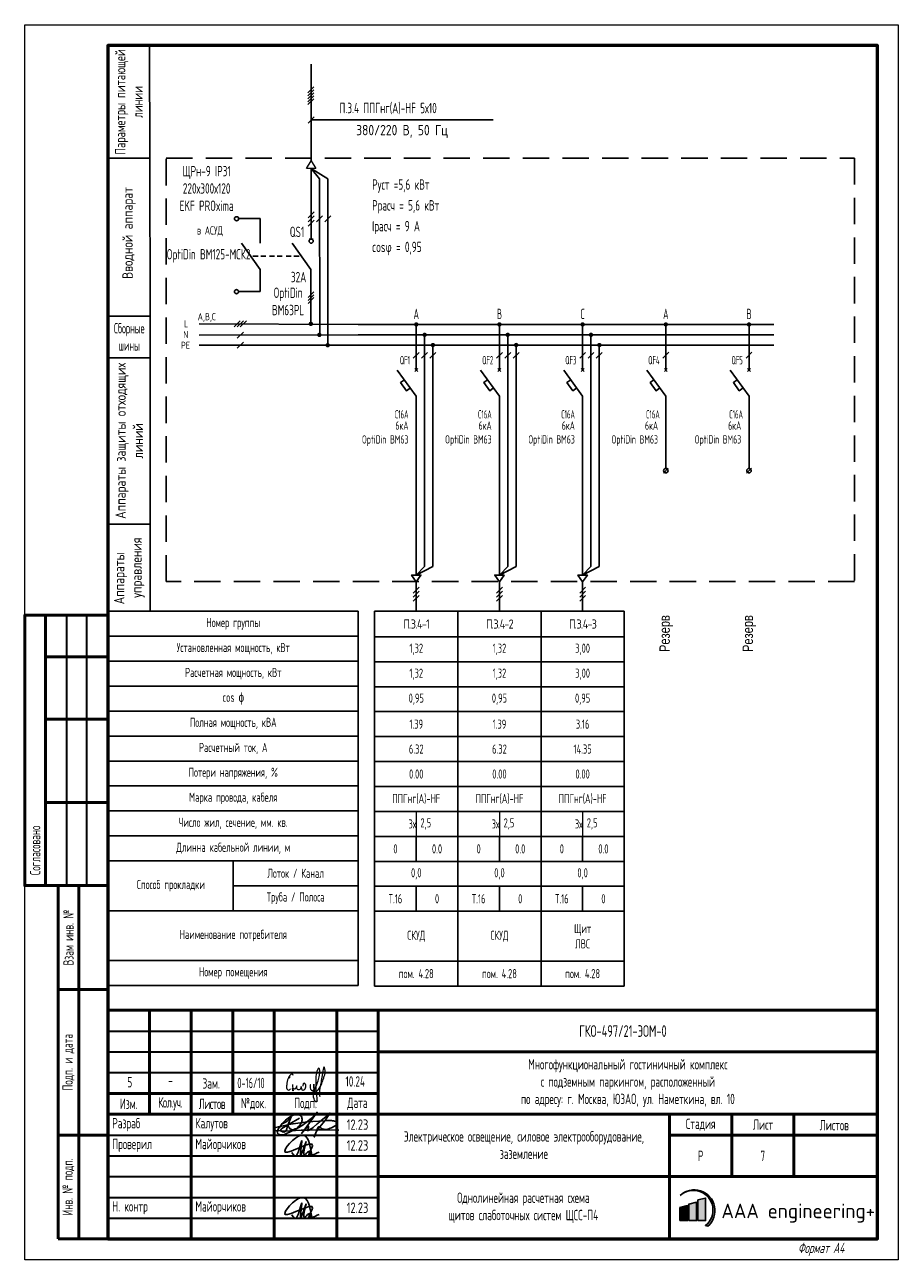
# Model space of a CAD drawing. Header units: millimetres. Extents: x -101899 to 582947, y -77476 to 345289.
# Tile 26 of 100: x 73264 to 94264, y 24942 to 54725. Entities that reach past the tile are written whole.
import ezdxf
from ezdxf.enums import TextEntityAlignment as Align

# ---------------------------------------------------------------- set-up
doc = ezdxf.new("R2010")
doc.units = ezdxf.units.MM
doc.linetypes.add('штриховая2', pattern=[9.525, 6.35, -3.175])
doc.layers.get('Defpoints').update_dxf_attribs({"color": 253})
for name, color, linetype, lineweight in [('$_ЭОМ_Текст', 7, 'Continuous', 9), ('текст', 7, 'Continuous', 20), ('ФОРМАТ', 7, 'Continuous', 18), ('ЭО', 1, 'Continuous', 20)]:
    doc.layers.add(name, color=color, linetype=linetype, lineweight=lineweight)
doc.layers.add('A-____-NOTE-TEXT', color=5, linetype='Continuous', lineweight=5, true_color=0x0000ff)
doc.layers.add('pecat', color=7, linetype='Continuous')
doc.styles.add('$_Electrical_gost', font='cs_gost2304.shx', dxfattribs={"width": 0.8})
doc.styles.add('1-125', font='Fokad_u.shx', dxfattribs={"width": 0.8, "height": 250})
doc.styles.add('Electrical_gost', font='cs_gost2304.shx', dxfattribs={"height": 250})
doc.styles.add('ЕСКД', font='cs_gost2304.shx', dxfattribs={"oblique": 15, "height": 2.5})
doc.styles.add('ЭН', font='GOST_Common.ttf')

# ---------------------------------------------------------------- blocks, each defined once
blk = doc.blocks.new('А.Майорчиков')
at = {"layer": 'pecat', "color": 0, "linetype": 'ByBlock', "lineweight": -2}
for points in [[(9.15, 0.19), (6.53, 5.2), (2.48, 0.9), (9.34, 2.54), (8.41, 0.28), (10.98, 0.93)], [(4.13, 0.87), (4.88, 0.03), (6.46, 3.37), (6.66, 3.84)], [(7.72, 3.61), (6.35, 0.21), (6.57, 3.01), (6.66, 3.84)], [(7.72, 3.61), (7.56, 0.35), (8.6, 1.07), (9.07, 0.08), (9.15, 0.19)]]:
    blk.add_spline(points, degree=3, dxfattribs=at)
blk = doc.blocks.new('Штамп 3')
at = {"true_color": 0x504d51}
h = blk.add_hatch(color=251, dxfattribs=at)
h.dxf.hatch_style = 1
h.paths.add_polyline_path([(137.54, 10.47, -1.033512), (143.66, 3.22), (144.25, 3.04, 1.014927)])
at = {"true_color": 0x139b48}
h = blk.add_hatch(color=114, dxfattribs=at)
h.dxf.hatch_style = 1
h.paths.add_polyline_path([(143.68, 9.85), (141.83, 9.38), (141.83, 4.41), (143.68, 4.41)])
at = {"true_color": 0x504d51}
h = blk.add_hatch(color=251, dxfattribs=at)
h.dxf.hatch_style = 1
h.paths.add_polyline_path([(139.35, 8.01), (137.5, 7.53), (137.5, 4.41), (139.35, 4.41)])
at = {"true_color": 0x4b2401}
h = blk.add_hatch(color=38, dxfattribs=at)
h.dxf.hatch_style = 1
h.paths.add_polyline_path([(141.51, 8.85), (139.66, 8.38), (139.66, 4.41), (141.51, 4.41)])
at = {"linetype": 'ByBlock', "lineweight": 25}
blk.add_line((135, 0), (135, 0), dxfattribs=at)
at = {"color": 5, "ltscale": 100}
for points in [[(43.28, 27.38, 0.103904), (43.61, 26.69, 0.235071), (44.38, 26.28, 0.161521), (45.57, 26.81, 0.128808), (46.54, 27.99, 0.085182), (46.66, 28.82, 0.175378), (46.38, 29.61, 0.191596), (45.16, 29.94, 0.119018), (43.97, 29.48, 0.027118), (42.7, 28.54, 0.092445), (41.23, 26.84, 0.062634), (40.74, 25.89, 0.335684), (40.97, 25.21, 0.174698), (42.44, 25.15), (44.15, 25.89, 0.034647), (46.69, 27.31), (47.64, 28), (48.92, 29.08), (50.31, 30.49), (47.42, 26.46), (46.54, 25.39), (48.03, 27.11, -0.763325), (48.26, 27.01, -0.065177), (48.21, 26.72), (48.01, 26.02, 0.052351), (49.3, 26.83), (50.32, 27.69, 0.026697), (51.22, 28.47), (52.49, 29.48), (53.41, 30.32), (52.14, 28.45), (50.92, 26.96), (50.06, 25.73), (49.59, 24.51), (50.42, 26.7, -0.553862), (51.03, 26.84, 0.092612), (51.49, 26.49, 0.087518), (52.39, 26.36, 0.069253), (53.77, 26.75), (54.45, 27.11, 0.092964), (55.08, 27.61, 0.484334), (54.76, 28.29, 0.050486), (53.71, 28.47, 0.039715), (52.14, 28.45), (49.26, 28.25), (47.98, 28.16), (43.93, 27.58), (40.97, 26.99), (40.04, 26.73, 0.32462), (39.87, 26.35, 0.275801), (40.35, 26.05), (42.4, 25.92), (46.49, 26.17), (48.37, 26.19), (50.82, 26.22), (52.6, 26.25), (55.53, 26.2)], [(41.88, 27.72, 0.186939), (44.01, 29.4, 0.016559), (42.83, 26.04, -0.458633), (41.69, 25.89, -0.463695), (41.8, 26.56), (43.59, 27.58), (46.05, 29.06)]]:
    blk.add_lwpolyline(points, format="xyb", dxfattribs=at)
at = {"color": 251, "true_color": 0x504d51}
blk.add_lwpolyline([(137.54, 10.47, -1.033512), (143.66, 3.22), (144.25, 3.04, 1.014927), (137.54, 10.47)], format="xyb", dxfattribs=at)
at = {"color": 114, "true_color": 0x139b48}
blk.add_lwpolyline([(141.83, 4.41), (143.68, 4.41), (143.68, 9.85), (141.83, 9.38)], close=True, dxfattribs=at)
at = {"color": 251, "true_color": 0x504d51}
blk.add_lwpolyline([(137.5, 4.41), (139.35, 4.41), (139.35, 8.01), (137.5, 7.53)], close=True, dxfattribs=at)
at = {"color": 38, "true_color": 0x4b2401}
blk.add_lwpolyline([(139.66, 4.41), (141.51, 4.41), (141.51, 8.85), (139.66, 8.38)], close=True, dxfattribs=at)
at = {"layer": 'A-____-NOTE-TEXT'}
for points, knots in [([(44.53, 39.28), (44.49, 39.43), (44.4, 39.78), (44.11, 39.68), (43.84, 39.45), (43.63, 39.23), (43.58, 38.99), (43.67, 38.54), (43.83, 38.88), (43.61, 39.2), (43.45, 39.01), (43.3, 38.55), (43.18, 38.23), (43.08, 37.93), (43.03, 37.52), (42.98, 37.09), (42.91, 36.62), (42.96, 36.22), (43.17, 35.89), (43.48, 35.7), (43.74, 35.95), (43.88, 36.08)], [0, 0, 0, 0, 0.00156145, 0.00237391, 0.00318637, 0.00426225, 0.00533812, 0.00576408, 0.00720477, 0.00786618, 0.00889718, 0.00992817, 0.01103358, 0.01213898, 0.01353242, 0.01492586, 0.01652142, 0.01811698, 0.01894265, 0.01976832, 0.02164005, 0.02164005, 0.02164005, 0.02164005]), ([(48.75, 37.09), (48.7, 37.05), (48.57, 36.95), (48.63, 36.52), (48.59, 36.03), (49.14, 35.51), (49.57, 35.95), (49.51, 36.46), (49.47, 37.89), (49.46, 36.19), (49.63, 35.67), (49.68, 35.38), (49.27, 35.28), (50.23, 36.8), (50.37, 37.75), (50.97, 39.29), (50.92, 41.89), (49.94, 39.75), (50.01, 38.17), (49.88, 35.84), (50.17, 34.09), (50.27, 33.12), (49.99, 32.66), (49.36, 34.06), (49.38, 34.61), (49.34, 35.4), (50.05, 35.34), (50.78, 36.08), (51.39, 37.28), (51.82, 38.53), (52.18, 39.71), (52.33, 40.51), (51.91, 41.77), (51.4, 38.97), (51.25, 37.73), (50.74, 35.55), (50.86, 34.63), (50.91, 34.28)], [0, 0, 0, 0, 0.171393, 0.462094, 1.155737, 1.720369, 2.134476, 2.581555, 3.413728, 4.727463, 4.955197, 5.268252, 5.386123, 5.974734, 8.275816, 9.709852, 11.379458, 12.738559, 14.08585, 16.758326, 19.400492, 19.4584, 19.701898, 20.658885, 22.005926, 22.211787, 22.746414, 23.520346, 25.302356, 26.708962, 27.532365, 28.93512, 29.430518, 30.452004, 33.845551, 35.598043, 36.6598, 36.6598, 36.6598, 36.6598]), ([(44.33, 37.12), (44.34, 36.99), (44.39, 36.61), (44.46, 36.08), (44.5, 35.72), (44.52, 35.51), (44.45, 35.73), (44.39, 36.07), (44.41, 36.29), (44.58, 36.24), (44.82, 36.11), (45.03, 36.08), (45.22, 36.26), (45.35, 36.56), (45.44, 36.91), (45.38, 36.75), (45.33, 36.42), (45.33, 36.24), (45.46, 36.06), (45.66, 35.94), (45.87, 35.9), (46.09, 35.95), (46.27, 36.07), (46.39, 36.24), (46.45, 36.44), (46.49, 36.8), (46.47, 36.56), (46.49, 36.24), (46.53, 36.04), (46.62, 35.87), (46.81, 35.79), (47.06, 35.82), (47.27, 35.92), (47.4, 36.07), (47.48, 36.24), (47.53, 36.42), (47.56, 36.6), (47.58, 36.79), (47.57, 36.99), (47.51, 37.17), (47.4, 37.33), (47.22, 37.47), (47, 37.39), (46.85, 37.11), (46.88, 36.89), (46.89, 36.76)], [0, 0, 0, 0, 0.00129405, 0.00258809, 0.00323512, 0.00420565, 0.00547717, 0.00607914, 0.0066811, 0.00758406, 0.00823518, 0.00880474, 0.0093743, 0.01024675, 0.01089139, 0.01218066, 0.01264098, 0.01336454, 0.01415422, 0.01479727, 0.01544031, 0.01613694, 0.01683356, 0.01735602, 0.01787849, 0.01835135, 0.01966146, 0.0200997, 0.02060927, 0.02137362, 0.02213797, 0.02294275, 0.02354633, 0.0242984, 0.02484929, 0.02540017, 0.02595105, 0.02656826, 0.02718548, 0.0278027, 0.02841992, 0.02901094, 0.02976194, 0.0305756, 0.03182741, 0.03182741, 0.03182741, 0.03182741])]:
    blk.add_open_spline(points, degree=3, knots=knots, dxfattribs=at)
at = {"layer": 'ФОРМАТ', "lineweight": 50}
for p, q in [((10, 55), (10, 30)), ((20, 0), (20, 55)), ((30, 55), (30, 30)), ((40, 0), (40, 55)), ((55, 55), (55, 0)), ((65, 0), (65, 55)), ((65, 45), (185, 45)), ((0, 35), (65, 35)), ((0, 30), (185, 30)), ((135, 30), (135, 0)), ((150, 15), (150, 30)), ((164.88, 30), (164.88, 15)), ((135, 25), (185, 25)), ((65, 15), (185, 15))]:
    blk.add_line(p, q, dxfattribs=at)
at = {"layer": 'ФОРМАТ', "lineweight": 30}
for p, q in [((0, 50), (65, 50)), ((0, 45), (65, 45)), ((0, 40), (65, 40)), ((0, 25), (65, 25)), ((0, 20), (65, 20)), ((0, 15), (65, 15)), ((0, 10), (65, 10)), ((0, 5), (65, 5))]:
    blk.add_line(p, q, dxfattribs=at)
at = {"layer": 'ФОРМАТ', "lineweight": 15}
blk.add_line((150, 30), (135, 30), dxfattribs=at)
at = {"layer": 'ФОРМАТ', "lineweight": 50}
blk.add_lwpolyline([(185, 0), (0, 0), (0, 55), (185, 55)], close=True, dxfattribs=at)
at = {"color": 5, "ltscale": 100, "xscale": 0.96, "yscale": 0.96, "zscale": 0.96}
for p in [(40.23, 20), (40.23, 5)]:
    blk.add_blockref('А.Майорчиков', p, dxfattribs=at)
at = {"insert": (147.49, 8.5), "char_height": 3.5, "attachment_point": 1, "style": 'ЭН'}
blk.add_mtext('AAA engineering+', dxfattribs=at)
at = {"layer": 'текст', "char_height": 2.5, "style": '$_Electrical_gost'}
for s, insert, width, attachment_point in [('{\\H1.125x;ГКО-497/21-ЭОМ-0}', (113.3, 50), 34.3745, 4), ('Многофункциональный гостиничный комплекс\\Pс подземным паркингом, расположенный\\Pпо адресу: г. Москва, ЮЗАО, ул. Наметкина, вл. 10', (125, 37.5), 109.4637, 5), ('Зам.', (22.74, 37.41), 5.9535, 4), ('{\\W0.7;0-16/10}', (31.1, 37.51), 7.9811, 4), ('-', (14.48, 39.38), 2.8011, 1), ('Изм.', (5, 32.5), 10, 5), ('{\\T0.9;Кол.уч.}', (15, 32.5), 10, 5), ('{\\T0.9;Листов}', (25, 32.5), 10, 5), ('№док.', (35, 32.5), 10, 5), ('Подп.', (47.5, 32.5), 15, 5), ('Дата', (60, 32.5), 10, 5), (' Разраб', (0, 27.5), 20, 4), (' Калутов', (20, 27.5), 20, 4), ('{\\W0.9;12.23}', (60, 27.5), 10, 5), ('Стадия', (142.5, 27.5), 15, 5), ('Лист', (157.5, 27.5), 15, 5), ('Листов', (174.63, 27.37), 20, 5), (' Проверил', (0, 22.5), 20, 4), ('Электрическое освещение, силовое электрооборудование,\\Pзаземление', (100, 22.58), 70, 5), (' Майорчиков', (20, 22.5), 20, 4), ('{\\W0.9;12.23}', (60, 22.5), 10, 5), ('Р', (142.5, 20), 15, 5), (' Н. контр', (0, 7.5), 20, 4), (' Майорчиков', (20, 7.5), 20, 4), ('{\\W0.9;12.23}', (60, 7.5), 10, 5)]:
    blk.add_mtext(s, dxfattribs=dict(at, insert=insert, width=width, attachment_point=attachment_point))
at = {"layer": 'текст', "char_height": 2.5, "attachment_point": 1, "style": '$_Electrical_gost'}
for s, width, insert in [('\\pxsm1.5;5', 2.5, (4.66, 38.96)), ('\\pxsm1.5;10.24', 5.8481, (57.1, 39.14))]:
    blk.add_mtext_dynamic_manual_height_columns(s, width=width, gutter_width=1000, heights=[0], dxfattribs=dict(at, insert=insert))
blk = doc.blocks.new('*U362')
for points in [[(48.13, 69.13, 1), (49.19, 69.13, 1)], [(50.18, 66.48, 1), (51.24, 66.48, 1)], [(52.18, 63.99, 1), (53.24, 63.99, 1)]]:
    blk.add_hatch(color=256).paths.add_polyline_path(points)
for p, q in [((47.96, 124.69), (49.38, 126.1)), ((47.96, 123.98), (49.38, 125.39)), ((47.96, 123.27), (49.38, 124.69)), ((47.96, 122.56), (49.38, 123.98)), ((47.96, 121.86), (49.38, 123.27)), ((47.99, 117.42), (49.47, 118.91)), ((48.73, 118.16), (92.52, 118.16)), ((50.73, 104.04), (48.73, 106.48)), ((48.73, 106.48), (52.73, 104.04)), ((50.79, 66.47), (50.73, 104.04)), ((52.73, 104.04), (52.71, 63.99)), ((48.03, 94.66), (49.44, 96.08)), ((48.03, 93.66), (49.44, 95.08)), ((48.03, 92.66), (49.44, 94.08)), ((50.03, 93.66), (51.44, 95.08)), ((52.03, 93.66), (53.44, 95.08)), ((48.23, 89.53), (49.23, 89.53)), ((48.69, 82.23), (44.13, 88.52)), ((48.64, 69.03), (48.69, 82.23)), ((47.98, 75.43), (49.39, 76.84)), ((47.98, 74.72), (49.39, 76.14)), ((47.98, 74.01), (49.39, 75.43)), ((30.22, 68.39), (31.7, 69.87)), ((30.96, 68.39), (32.45, 69.87)), ((31.7, 68.39), (33.19, 69.87)), ((30.96, 65.68), (32.45, 67.17)), ((30.96, 63.26), (32.45, 64.75))]:
    blk.add_line(p, q)
at = {"ltscale": 400}
for p, q in [((21.81, 69.13), (60, 68.99)), ((21.81, 66.43), (60, 66.49)), ((21.81, 64.01), (60, 63.99))]:
    blk.add_line(p, q, dxfattribs=at)
for points in [[(9.88, 135.99), (-0.12, 135.99), (-0.06, 108.99), (9.94, 108.99)], [(9.94, 108.99), (-0.06, 108.99), (0, 70.99), (10, 70.99)], [(10, 70.99), (0, 70.99), (0, 60.99), (10, 60.99)], [(10, 60.99), (0, 60.99), (0, 20.99), (10, 20.99)], [(10, 20.99), (0, 20.99), (0, 0), (10, 0)]]:
    blk.add_lwpolyline(points, close=True)
for points in [[(48.73, 108.36), (48.77, 131.6)], [(48.73, 106.48), (48.73, 89.53)]]:
    blk.add_lwpolyline(points)
blk.add_circle((48.73, 89.03), 0.5)
at = {"layer": 'ЭО', "color": 7, "lineweight": 20}
for p, q in [((47.65, 106.48), (48.73, 108.36)), ((48.73, 108.36), (49.82, 106.48)), ((49.82, 106.48), (47.65, 106.48))]:
    blk.add_line(p, q, dxfattribs=at)
at = {"style": 'ЕСКД'}
blk.add_text('380/220 В, 50 Гц', height=2.5, dxfattribs=at).set_placement((81.61, 113.73), align=Align.BOTTOM_RIGHT)
for s, p in [('А,В,С', (21.43, 70)), ('L', (18.15, 68.31)), ('N', (17.97, 65.71)), ('РЕ', (17.41, 63.13))]:
    blk.add_text(s, height=1.71, dxfattribs=at).set_placement(p)
at = {"char_height": 2.5, "attachment_point": 5, "rotation": 90, "style": 'Electrical_gost'}
for s, insert, width in [('{\\W0.9;Параметры питающей линии}', (4.91, 122.49), 27.0004), ('Вводной аппарат', (4.94, 90.99), 40.0004), ('Аппараты защиты отходящих линий', (5, 40.99), 40), ('Аппараты     управления', (5, 10.49), 20.9858)]:
    blk.add_mtext(s, dxfattribs=dict(at, insert=insert, width=width))
at = {"insert": (5, 65.99), "char_height": 2.5, "width": 10, "attachment_point": 5, "style": 'Electrical_gost'}
blk.add_mtext('{\\W0.6;Сборные шины}', dxfattribs=at)
at = {"style": 'Electrical_gost', "width": 0.8, "flags": 8}
for tag, p in [('ПАРАМЕТРЫ_ПИТАЮЩЕГО_КАБЕЛЯ', (55.52, 119.03)), ('НАИМЕНОВАНИЕ_ЩИТА', (18.8, 100)), ('УСТАНОВЛЕННАЯ_МОЩНОСТЬ', (63.39, 100.63)), ('РАСЧЕТНАЯ_МОЩНОСТЬ', (63.39, 95.63)), ('IP_ЩИТА', (18.8, 95)), ('РАСЧЕТНЫЙ_ТОК', (63.39, 90.63)), ('COSΦ', (63.39, 85.63))]:
    blk.add_attdef(tag, text='', height=2.5, dxfattribs=at).set_placement(p, align=Align.BOTTOM_LEFT)
for tag, p in [('QS', (46.87, 91.89)), ('QS_ТОК', (46.82, 79.77)), ('QS_МАРКА', (46.82, 73.77))]:
    blk.add_attdef(tag, text='', height=2.5, dxfattribs=at).set_placement(p, align=Align.MIDDLE_RIGHT)
blk = doc.blocks.new('*T209')
at = {"color": 0, "linetype": 'ByBlock', "lineweight": -2, "transparency": 16777216}
for p, q in [((0, 0), (6000, 0)), ((0, 0), (0, -9000)), ((6000, 0), (6000, -9000)), ((0, -600), (6000, -600)), ((0, -1200), (6000, -1200)), ((0, -1800), (6000, -1800)), ((0, -2400), (6000, -2400)), ((0, -3000), (6000, -3000)), ((0, -3600), (6000, -3600)), ((0, -4200), (6000, -4200)), ((0, -4800), (6000, -4800)), ((0, -5400), (6000, -5400)), ((0, -6000), (6000, -6000)), ((3000, -6000), (3000, -7200)), ((3000, -6600), (6000, -6600)), ((0, -7200), (6000, -7200)), ((0, -8400), (6000, -8400)), ((0, -9000), (6000, -9000))]:
    blk.add_line(p, q, dxfattribs=at)
at = {"color": 0, "transparency": 16777216, "char_height": 220, "attachment_point": 5, "style": '$_Electrical_gost'}
for s, insert, width in [('Номер группы', (3000, -300), 6000), ('Установленная мощность, кВт', (3000, -900), 5900), ('Расчетная мощность, кВт', (3000, -1500), 5900), ('cos {\\fISOCPEUR|b0|i0|c204|p34;ɸ}', (3000, -2100), 5900), ('Полная мощность, кВА', (3000, -2700), 5900), ('Расчетный ток, А', (3000, -3300), 5900), ('Потери напряжения, %', (3000, -3900), 5900), ('Марка провода, кабеля', (3000, -4500), 5900), ('Число жил, сечение, мм. кв.', (3000, -5100), 5900), ('Длинна кабельной линии, м', (3000, -5700), 5900), ('Лоток / Канал', (4500, -6300), 2900), ('Способ прокладки', (1500, -6600), 2900), ('Труба / Полоса', (4500, -6900), 2900), ('Наименование потребителя', (3000, -7800), 5900), ('Номер помещения', (3000, -8700), 5900)]:
    blk.add_mtext(s, dxfattribs=dict(at, insert=insert, width=width))
blk = doc.blocks.new('*U352')
at = {"layer": 'ФОРМАТ', "lineweight": 50}
for p, q in [((5, 155), (5, 90)), ((5, 145), (20, 145)), ((5, 130), (20, 130)), ((5, 110), (20, 110)), ((8, 65), (8, 90)), ((13, 5), (13, 90)), ((8, 30), (8, 65)), ((8, 65), (20, 65)), ((8, 5), (8, 30)), ((8, 30), (20, 30)), ((20, 5), (8, 5))]:
    blk.add_line(p, q, dxfattribs=at)
at = {"layer": 'ФОРМАТ', "lineweight": 35}
for p, q in [((10, 155), (10, 90)), ((14.84, 155), (14.84, 90)), ((8, 90), (20, 90)), ((8, 90), (20, 90))]:
    blk.add_line(p, q, dxfattribs=at)
at = {"layer": 'ФОРМАТ'}
blk.add_lwpolyline([(0, 297), (210, 297), (210, 0), (0, 0)], close=True, dxfattribs=at)
at = {"layer": 'ФОРМАТ', "lineweight": 53}
blk.add_lwpolyline([(20, 5), (205, 5), (205, 292), (20, 292)], close=True, dxfattribs=at)
at = {"layer": 'ФОРМАТ', "lineweight": 50}
blk.add_lwpolyline([(20, 90), (0, 90), (0, 155), (20, 155)], dxfattribs=at)
at = {"layer": 'ФОРМАТ', "lineweight": 15, "char_height": 2.5, "rotation": 90, "style": '$_Electrical_gost'}
for s, insert, width, attachment_point in [('\\pxl1,t1;Согласовано', (2.5, 90), 65, 4), ('Взам инв. №', (10.5, 77.5), 25, 5), ('Подп. и дата', (10.5, 47.5), 35, 5), ('Инв. № подп.', (10.5, 17.5), 25, 5)]:
    blk.add_mtext(s, dxfattribs=dict(at, insert=insert, width=width, attachment_point=attachment_point))
at = {"layer": 'ФОРМАТ', "lineweight": 15, "insert": (180.87, 2.5), "char_height": 2.5, "width": 24.296, "attachment_point": 4, "style": '$_Electrical_gost'}
blk.add_mtext('\\pi5;{\\Q15;Формат А4}', dxfattribs=at)
blk = doc.blocks.new('*T210')
at = {"color": 0, "linetype": 'ByBlock', "lineweight": -2, "transparency": 16777216}
for p, q in [((0, 0), (2000, 0)), ((0, 0), (0, -9013)), ((2000, 0), (2000, -9013)), ((0, -613), (2000, -613)), ((0, -1213), (2000, -1213)), ((0, -1813), (2000, -1813)), ((0, -2413), (2000, -2413)), ((0, -3013), (2000, -3013)), ((0, -3613), (2000, -3613)), ((0, -4213), (2000, -4213)), ((0, -4813), (2000, -4813)), ((0, -5413), (2000, -5413)), ((1000, -5413), (1000, -6013)), ((0, -6013), (2000, -6013)), ((0, -6613), (2000, -6613)), ((1000, -6613), (1000, -7213)), ((0, -7213), (2000, -7213)), ((0, -8413), (2000, -8413)), ((0, -9013), (2000, -9013))]:
    blk.add_line(p, q, dxfattribs=at)
at = {"layer": 'Defpoints', "color": 8, "linetype": 'ByBlock', "lineweight": 0, "transparency": 16777216}
blk.add_line((1000, -4813), (1000, -5413), dxfattribs=at)
at = {"color": 0, "transparency": 16777216, "char_height": 220, "style": '$_Electrical_gost'}
for s, insert, width, attachment_point in [('{\\W1;\\T0.75;П.3.4-1}', (1000, -306), 2000, 5), ('1,32', (1000, -913), 1900, 5), ('1,32', (1000, -1513), 1900, 5), ('0,95', (1000, -2113), 1999, 5), ('1.39', (1000, -2713), 1999, 5), ('6.32', (1000, -3313), 1999, 5), ('0.00', (1000, -3913), 1999, 5), ('ППГнг(А)-HF', (1000, -4513), 1900, 5), ('3х', (999, -5113), 998, 6), ('2,5', (1100, -5113), 800, 4), ('0', (500, -5713), 999, 5), ('0.0', (1500, -5713), 999, 5), ('0,0', (1000, -6313), 1999, 5), ('Т.16', (500, -6913), 999, 5), ('0', (1500, -6913), 999, 5), ('СКУД', (1000, -7813), 1900, 5), ('пом. 4.28', (1000, -8713), 1900, 5)]:
    blk.add_mtext(s, dxfattribs=dict(at, insert=insert, width=width, attachment_point=attachment_point))
blk = doc.blocks.new('*U354')
for points in [[(13.47, 68.99, 1), (14.53, 68.99, 1)], [(15.47, 66.49, 1), (16.53, 66.49, 1)], [(17.49, 64.04, 1), (18.55, 64.04, 1)]]:
    blk.add_hatch(color=256).paths.add_polyline_path(points)
at = {"ltscale": 400}
for p, q in [((0, 68.99), (20, 68.99)), ((0, 66.49), (20, 66.49)), ((0, 63.99), (20, 63.99))]:
    blk.add_line(p, q, dxfattribs=at)
for p, q in [((13.65, 57.67), (14.35, 58.38)), ((13.65, 58.38), (14.35, 57.67)), ((14, 31), (14, 38.3)), ((14, 17.1), (14, 31)), ((14, 17.1), (14, 8.7)), ((14, 0), (14, 7.11))]:
    blk.add_line(p, q)
for points in [[(14, 58.03), (14, 68.99)], [(16, 66.49), (16, 10.81), (14, 8.7), (18, 10.81), (18, 63.99)], [(13.29, 60.87), (14.71, 62.28)], [(15.29, 60.87), (16.71, 62.28)], [(17.29, 60.87), (18.71, 62.28)], [(14, 38.3), (14, 51.74), (9.45, 58.03)], [(12.58, 53.71), (11.65, 53.04), (10.24, 55.02), (11.15, 55.68)], [(14, 8.7), (12.87, 8.7), (14, 7.11)], [(14, 8.7), (15.13, 8.7), (14, 7.11)], [(13.29, 4.4), (14.71, 5.82)], [(13.29, 3.4), (14.71, 4.82)], [(13.29, 2.4), (14.71, 3.82)]]:
    blk.add_lwpolyline(points)
at = {"style": 'Electrical_gost', "width": 0.6, "flags": 8}
blk.add_attdef('ФАЗА', text='', height=2.5, dxfattribs=at).set_placement((14, 69.51), align=Align.BOTTOM_CENTER)
for tag, p in [('QF', (12.5, 60.39)), ('ХАРАКТЕРИСТИКА_И_ТОК', (12.14, 47.37)), ('ОТКЛЮЧАЮЩАЯ_СПОСОБНОСТЬ', (12.14, 43.87)), ('МАРКА', (12.14, 40.37))]:
    blk.add_attdef(tag, text='', height=2, dxfattribs=at).set_placement(p, align=Align.MIDDLE_RIGHT)
blk = doc.blocks.new('*T211')
at = {"color": 0, "linetype": 'ByBlock', "lineweight": -2, "transparency": 16777216}
for p, q in [((0, 0), (2000, 0)), ((0, 0), (0, -9013)), ((2000, 0), (2000, -9013)), ((0, -613), (2000, -613)), ((0, -1213), (2000, -1213)), ((0, -1813), (2000, -1813)), ((0, -2413), (2000, -2413)), ((0, -3013), (2000, -3013)), ((0, -3613), (2000, -3613)), ((0, -4213), (2000, -4213)), ((0, -4813), (2000, -4813)), ((0, -5413), (2000, -5413)), ((1000, -5413), (1000, -6013)), ((0, -6013), (2000, -6013)), ((0, -6613), (2000, -6613)), ((1000, -6613), (1000, -7213)), ((0, -7213), (2000, -7213)), ((0, -8413), (2000, -8413)), ((0, -9013), (2000, -9013))]:
    blk.add_line(p, q, dxfattribs=at)
at = {"layer": 'Defpoints', "color": 8, "linetype": 'ByBlock', "lineweight": 0, "transparency": 16777216}
blk.add_line((1000, -4813), (1000, -5413), dxfattribs=at)
at = {"color": 0, "transparency": 16777216, "char_height": 220, "style": '$_Electrical_gost'}
for s, insert, width, attachment_point in [('{\\W1;\\T0.75;П.3.4-3}', (1000, -306), 2000, 5), ('3,00', (1000, -913), 1900, 5), ('3,00', (1000, -1513), 1900, 5), ('0,95', (1000, -2113), 1999, 5), ('3.16', (1000, -2713), 1999, 5), ('14.35', (1000, -3313), 1999, 5), ('0.00', (1000, -3913), 1999, 5), ('ППГнг(А)-HF', (1000, -4513), 1900, 5), ('3х', (999, -5113), 998, 6), ('2,5', (1100, -5113), 800, 4), ('0', (500, -5713), 999, 5), ('0.0', (1500, -5713), 999, 5), ('0,0', (1000, -6313), 1999, 5), ('Т.16', (500, -6913), 999, 5), ('0', (1500, -6913), 999, 5), ('Щит\\PЛВС', (1000, -7813), 1900, 5), ('пом. 4.28', (1000, -8713), 1900, 5)]:
    blk.add_mtext(s, dxfattribs=dict(at, insert=insert, width=width, attachment_point=attachment_point))
blk = doc.blocks.new('*T212')
at = {"color": 0, "linetype": 'ByBlock', "lineweight": -2, "transparency": 16777216}
for p, q in [((0, 0), (2000, 0)), ((0, 0), (0, -9013)), ((2000, 0), (2000, -9013)), ((0, -613), (2000, -613)), ((0, -1213), (2000, -1213)), ((0, -1813), (2000, -1813)), ((0, -2413), (2000, -2413)), ((0, -3013), (2000, -3013)), ((0, -3613), (2000, -3613)), ((0, -4213), (2000, -4213)), ((0, -4813), (2000, -4813)), ((0, -5413), (2000, -5413)), ((1000, -5413), (1000, -6013)), ((0, -6013), (2000, -6013)), ((0, -6613), (2000, -6613)), ((1000, -6613), (1000, -7213)), ((0, -7213), (2000, -7213)), ((0, -8413), (2000, -8413)), ((0, -9013), (2000, -9013))]:
    blk.add_line(p, q, dxfattribs=at)
at = {"layer": 'Defpoints', "color": 8, "linetype": 'ByBlock', "lineweight": 0, "transparency": 16777216}
blk.add_line((1000, -4813), (1000, -5413), dxfattribs=at)
at = {"color": 0, "transparency": 16777216, "char_height": 220, "style": '$_Electrical_gost'}
for s, insert, width, attachment_point in [('{\\W1;\\T0.75;П.3.4-2}', (1000, -306), 2000, 5), ('1,32', (1000, -913), 1900, 5), ('1,32', (1000, -1513), 1900, 5), ('0,95', (1000, -2113), 1999, 5), ('1.39', (1000, -2713), 1999, 5), ('6.32', (1000, -3313), 1999, 5), ('0.00', (1000, -3913), 1999, 5), ('ППГнг(А)-HF', (1000, -4513), 1900, 5), ('3х', (999, -5113), 998, 6), ('2,5', (1100, -5113), 800, 4), ('0', (500, -5713), 999, 5), ('0.0', (1500, -5713), 999, 5), ('0,0', (1000, -6313), 1999, 5), ('Т.16', (500, -6913), 999, 5), ('0', (1500, -6913), 999, 5), ('СКУД', (1000, -7813), 1900, 5), ('пом. 4.28', (1000, -8713), 1900, 5)]:
    blk.add_mtext(s, dxfattribs=dict(at, insert=insert, width=width, attachment_point=attachment_point))

msp = doc.modelspace()

# ---------------------------------------------------------------- hatches: boundary and pattern name
for points in [[(88623.3, 47518.3, 1), (88729.1, 47518.3, 1)], [(90623.3, 47518.3, 1), (90729.1, 47518.3, 1)]]:
    msp.add_hatch(color=256).paths.add_polyline_path(points)

# ---------------------------------------------------------------- linework, layer by layer
at = {"ltscale": 400}
for p, q in [((87276.2, 47518.3), (89276.2, 47518.3)), ((89276.2, 47518.3), (91276.2, 47518.3)), ((87276.2, 47268.3), (89276.2, 47268.3)), ((89276.2, 47268.3), (91276.2, 47268.3)), ((87276.2, 47018.3), (89276.2, 47018.3)), ((89276.2, 47018.3), (91276.2, 47018.3))]:
    msp.add_line(p, q, dxfattribs=at)
for p, q in [((88640.9, 46387.1), (88711.6, 46457.8)), ((88640.9, 46457.8), (88711.6, 46387.1)), ((90640.9, 46387.1), (90711.6, 46457.8)), ((90640.9, 46457.8), (90711.6, 46387.1)), ((88676.2, 44057.9), (88676.2, 44449.5)), ((90676.2, 44057.9), (90676.2, 44449.5))]:
    msp.add_line(p, q)
at = {"linetype": 'штриховая2', "ltscale": 100}
msp.add_lwpolyline([(76665.1, 51518.3), (93212.7, 51518.3), (93212.7, 41337.5), (76665.1, 41337.5)], close=True, dxfattribs=at)
for points in [[(78404.8, 50062.9), (78925.4, 50062.9)], [(78925.4, 50062.9), (78927, 49471.3)], [(78471.3, 49471.3), (78926.6, 48842.6), (78926.6, 48307.1)], [(78873.7, 49156.9), (78750.4, 49156.9)], [(79060.4, 49156.9), (78937.1, 49156.9)], [(79268.3, 49156.9), (79145.1, 49156.9)], [(79455, 49156.9), (79331.7, 49156.9)], [(79672.4, 49156.9), (79549.2, 49156.9)], [(79859.1, 49156.9), (79735.9, 49156.9)], [(78404.6, 48307.1), (78926.6, 48307.1)], [(88676.2, 46422.5), (88676.2, 47518.3)], [(90676.2, 46422.5), (90676.2, 47518.3)], [(88605.5, 46706.4), (88746.9, 46847.8)], [(90605.5, 46706.4), (90746.9, 46847.8)], [(88676.2, 44449.5), (88676.2, 45793.8), (88220.9, 46422.5)], [(88534, 45990.3), (88441.2, 45924), (88300.2, 46121.3), (88391.3, 46187.3)], [(90676.2, 44449.5), (90676.2, 45793.8), (90220.9, 46422.5)], [(90534, 45990.3), (90441.2, 45924), (90300.2, 46121.3), (90391.3, 46187.3)], [(88734.4, 44061.7), (88618.1, 43945.3)], [(90734.4, 44061.7), (90618.1, 43945.3)]]:
    msp.add_lwpolyline(points)
for centre, radius in [((78355.1, 50060.1), 49.8), ((78354.8, 48307.1), 49.8), ((88676.2, 44003.5), 54.5), ((90676.2, 44003.5), 54.5)]:
    msp.add_circle(centre, radius)
at = {"layer": 'ЭО', "color": 7, "lineweight": 20}
for p, q in [((80040.8, 51267.8), (80149.2, 51455.5)), ((80257.6, 51267.8), (80040.8, 51267.8)), ((80149.2, 51455.5), (80257.6, 51267.8))]:
    msp.add_line(p, q, dxfattribs=at)

# ---------------------------------------------------------------- block references
at = {"xscale": 100, "yscale": 100, "zscale": 100}
for name, p in [('*U352', (73263.8, 25025.2)), ('Штамп 3', (75263.8, 25525.2))]:
    msp.add_blockref(name, p, dxfattribs=at)
ref = msp.add_blockref('*U362', (75275.9, 40619.7), dxfattribs=dict(xscale=100, yscale=100, zscale=100))
ref.add_attrib('УСТАНОВЛЕННАЯ_МОЩНОСТЬ', 'Руст =5,6 кВт', dxfattribs={"height": 250, "style": 'Electrical_gost', "width": 0.8}).set_placement((81614.7, 50682.5), align=Align.BOTTOM_LEFT)
ref.add_attrib('РАСЧЕТНАЯ_МОЩНОСТЬ', 'Ррасч = 5,6 кВт', dxfattribs={"height": 250, "style": 'Electrical_gost', "width": 0.8}).set_placement((81614.7, 50182.5), align=Align.BOTTOM_LEFT)
ref.add_attrib('РАСЧЕТНЫЙ_ТОК', 'Iрасч = 9 А', dxfattribs={"height": 250, "style": 'Electrical_gost', "width": 0.8}).set_placement((81614.7, 49682.5), align=Align.BOTTOM_LEFT)
ref.add_attrib('COSΦ', 'cosφ = 0,95', dxfattribs={"height": 250, "style": 'Electrical_gost', "width": 0.8}).set_placement((81614.7, 49182.5), align=Align.BOTTOM_LEFT)
ref.add_attrib('ПАРАМЕТРЫ_ПИТАЮЩЕГО_КАБЕЛЯ', 'П.3.4 ППГнг(А)-HF 5х10', dxfattribs={"height": 250, "style": 'Electrical_gost', "width": 0.8}).set_placement((80828.1, 52522.9), align=Align.BOTTOM_LEFT)
ref = msp.add_blockref('*U354', (81276, 40619.7), dxfattribs=dict(xscale=100, yscale=100, zscale=100))
ref.add_attrib('QF', 'QF1', dxfattribs={"height": 200, "style": 'Electrical_gost', "width": 0.6}).set_placement((82526.3, 46659.1), align=Align.MIDDLE_RIGHT)
ref.add_attrib('ХАРАКТЕРИСТИКА_И_ТОК', 'С16А', dxfattribs={"height": 200, "style": 'Electrical_gost', "width": 0.6}).set_placement((82489.5, 45356.7), align=Align.MIDDLE_RIGHT)
ref.add_attrib('ФАЗА', 'А', dxfattribs={"height": 250, "style": 'Electrical_gost', "width": 0.6}).set_placement((82676, 47570.7), align=Align.BOTTOM_CENTER)
ref = msp.add_blockref('*U354', (83276.1, 40619.7), dxfattribs=dict(xscale=100, yscale=100, zscale=100))
ref.add_attrib('QF', 'QF2', dxfattribs={"height": 200, "style": 'Electrical_gost', "width": 0.6}).set_placement((84526.4, 46659.1), align=Align.MIDDLE_RIGHT)
ref.add_attrib('ХАРАКТЕРИСТИКА_И_ТОК', 'С16А', dxfattribs={"height": 200, "style": 'Electrical_gost', "width": 0.6}).set_placement((84489.6, 45356.7), align=Align.MIDDLE_RIGHT)
ref.add_attrib('ФАЗА', 'В', dxfattribs={"height": 250, "style": 'Electrical_gost', "width": 0.6}).set_placement((84676.1, 47570.7), align=Align.BOTTOM_CENTER)
ref = msp.add_blockref('*U354', (85276.2, 40619.7), dxfattribs=dict(xscale=100, yscale=100, zscale=100))
ref.add_attrib('QF', 'QF3', dxfattribs={"height": 200, "style": 'Electrical_gost', "width": 0.6}).set_placement((86526.5, 46659.1), align=Align.MIDDLE_RIGHT)
ref.add_attrib('ХАРАКТЕРИСТИКА_И_ТОК', 'С16А', dxfattribs={"height": 200, "style": 'Electrical_gost', "width": 0.6}).set_placement((86489.7, 45356.7), align=Align.MIDDLE_RIGHT)
ref.add_attrib('ФАЗА', 'С', dxfattribs={"height": 250, "style": 'Electrical_gost', "width": 0.6}).set_placement((86676.2, 47570.7), align=Align.BOTTOM_CENTER)
for name, p in [('*T209', (75275.9, 40619.7)), ('*T210', (81676, 40619.7)), ('*T212', (83676.1, 40619.7)), ('*T211', (85676, 40619.7))]:
    msp.add_blockref(name, p)

# ---------------------------------------------------------------- texts
at = {"layer": '$_ЭОМ_Текст', "char_height": 250, "attachment_point": 1, "rotation": 90, "style": '1-125'}
for insert in [(88521.5, 39639.7), (90521.5, 39639.7)]:
    msp.add_mtext('Резерв', dxfattribs=dict(at, insert=insert))
at = {"style": 'Electrical_gost', "width": 0.6, "flags": 8}
for tag, p in [('А', (88676.2, 47570.7)), ('В', (90676.2, 47570.7))]:
    msp.add_attdef(tag, text='A', height=250, dxfattribs=at).set_placement(p, align=Align.BOTTOM_CENTER)
for tag, text, p in [('QF4', 'QF1', (88526.5, 46659.1)), ('QF5', 'QF1', (90526.5, 46659.1)), ('С16А', 'C16А', (88529.9, 45356.7)), ('С16А', 'C16А', (90529.9, 45356.7))]:
    msp.add_attdef(tag, text=text, height=200, dxfattribs=at).set_placement(p, align=Align.MIDDLE_RIGHT)
at = {"layer": 'текст'}
for s, insert, char_height, width, attachment_point, style in [('ЩРн-9 IP31\\P220х300х120\\PEKF PROxima', (77636.7, 50789.5), 250, 1618.218, 5, '$_Electrical_gost'), ('{\\W0.8;в АСУД}', (77714.1, 49758.7), 200, 813.893, 5, 'Electrical_gost'), ('QS1', (79808.9, 49745.1), 250, 588.052, 5, '$_Electrical_gost'), ('OptiDin BM125-МСК2', (77683.4, 49168.7), 250, 2299.252, 5, '$_Electrical_gost'), ('32А', (79847.1, 48657.7), 250, 588.052, 5, '$_Electrical_gost'), ('OptiDin \\PBM63РL', (79595.2, 48073), 250, 992.571, 5, '$_Electrical_gost'), ('{\\W0.7;6кА\\POptiDin ВМ63}', (82488.5, 44889.9), 200, 1122.58, 6, '$_Electrical_gost'), ('{\\W0.7;6кА\\POptiDin ВМ63}', (84488.6, 44889.9), 200, 1122.58, 6, '$_Electrical_gost'), ('{\\W0.7;6кА\\POptiDin ВМ63}', (86488.7, 44889.9), 200, 1122.58, 6, '$_Electrical_gost'), ('{\\W0.7;6кА\\POptiDin ВМ63}', (88488.7, 44889.9), 200, 1122.58, 6, '$_Electrical_gost'), ('{\\W0.7;6кА\\POptiDin ВМ63}', (90488.7, 44889.9), 200, 1122.58, 6, '$_Electrical_gost'), ('7', (91007.5, 27525.2), 250, 1487.511, 5, '$_Electrical_gost'), ('\\A1;{\\Q0;\\W0.8;Однолинейная расчетная схема\\Pщитов слаботочных систем ЩСС-П4}', (85252.2, 26275.2), 250, 6693.487, 5, 'ЕСКД')]:
    msp.add_mtext(s, dxfattribs=dict(at, insert=insert, char_height=char_height, width=width, attachment_point=attachment_point, style=style))

doc.saveas('drawing.dxf')
